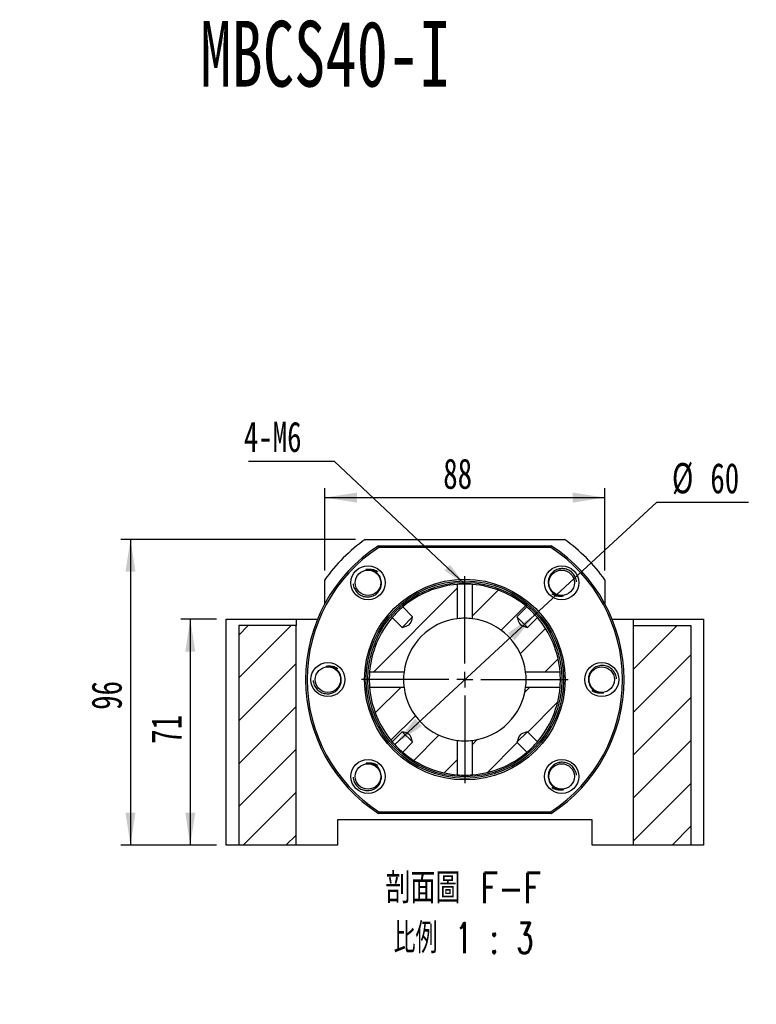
# Paper-space layout 'MBCS40-I' of a CAD drawing. Header units: millimetres. Extents: x 24 to 293, y 4 to 207.
# Tile 3 of 5: x 104 to 181, y 97 to 200. Entities that reach past the tile are written whole.
import ezdxf

# ---------------------------------------------------------------- set-up
doc = ezdxf.new("R2010")
doc.units = ezdxf.units.MM
doc.layers.add('圖層0', color=7, linetype='Continuous')
doc.styles.add('SLDTEXTSTYLE0', font='TXT', dxfattribs={"width": 0.7})
doc.styles.add('SLDTEXTSTYLE1', font='TXT', dxfattribs={"width": 0.7, "bigfont": 'bigfont'})
doc.styles.add('SLDTEXTSTYLE4', font='TXT', dxfattribs={"width": 0.75, "bigfont": 'bigfont'})
doc.styles.add('SLDTEXTSTYLE5', font='TXT', dxfattribs={"width": 0.65625, "bigfont": 'bigfont'})
doc.dimstyles.new('SLDDIMSTYLE1', dxfattribs={"dimtxt": 3.389974, "dimasz": 2.5, "dimexe": 0, "dimexo": 0.0625, "dimgap": 0.847493, "dimtad": 0, "dimtih": 1, "dimtoh": 1, "dimlfac": 3, "dimrnd": 1e-09, "dimzin": 12, "dimdsep": 46, "dimtxsty": 'SLDTEXTSTYLE0', "dimsah": 1, "dimcen": 0, "dimadec": 0, "dimazin": 3, "dimtfac": 1, "dimtmove": 0, "dimatfit": 3, "dimfxl": 0, "dimfrac": 2, "dimtolj": 1, "dimtzin": 12, "dimarcsym": 0})
doc.dimstyles.new('SLDDIMSTYLE2', dxfattribs={"dimtxt": 0.18, "dimasz": 2.5, "dimexe": 0, "dimexo": 0.0625, "dimgap": 0, "dimtad": 0, "dimtih": 1, "dimtoh": 1, "dimdec": 0, "dimrnd": 1e-09, "dimzin": 0, "dimdsep": 46, "dimtxsty": 'Standard', "dimsah": 1, "dimcen": 0.09, "dimadec": 0, "dimazin": 0, "dimtfac": 2.5, "dimtdec": 0, "dimtofl": 0, "dimtmove": 0, "dimatfit": 3, "dimfxl": 0, "dimfrac": 2, "dimtolj": 1, "dimtzin": 0, "dimarcsym": 0})
doc.dimstyles.new('SLDDIMSTYLE3', dxfattribs={"dimtxt": 3.389974, "dimasz": 2.5, "dimexe": 0, "dimexo": 0.0625, "dimgap": 0.847493, "dimtad": 1, "dimlfac": 3, "dimrnd": 1e-09, "dimzin": 12, "dimdsep": 46, "dimtxsty": 'SLDTEXTSTYLE0', "dimsah": 1, "dimcen": 0.09, "dimadec": 0, "dimazin": 3, "dimtfac": 1, "dimtofl": 0, "dimtmove": 0, "dimatfit": 3, "dimfxl": 0, "dimfrac": 2, "dimtolj": 1, "dimtzin": 12, "dimarcsym": 0})

# ---------------------------------------------------------------- blocks, each defined once
blk = doc.blocks.new('SW_SYMBOL_HOLE_DIAM')
at = {"layer": '圖層0', "color": 0}
blk.add_line((300, 0), (700, 1000), dxfattribs=at)
blk.add_circle((500, 500), 350, dxfattribs=at)
blk = doc.blocks.new('SW_SYMBOL_HOLE_SPOT')
at = {"layer": '圖層0', "color": 0}
for p, q in [((0, 875), (0, 75)), ((1600, 75), (1600, 875)), ((0, 75), (1600, 75))]:
    blk.add_line(p, q, dxfattribs=at)
blk = doc.blocks.new('SW_NOTE_9')
at = {"layer": '圖層0', "color": 0}
blk.add_line((19.65, 0), (0, 0), dxfattribs=at)
at = {"layer": '圖層0', "color": 0, "xscale": 0.003964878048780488, "yscale": 0.003964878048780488, "zscale": 0.003964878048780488}
for name, p in [('SW_SYMBOL_HOLE_DIAM', (3.7, 5.75)), ('SW_SYMBOL_HOLE_DIAM', (7.58, 0.52)), ('SW_SYMBOL_HOLE_SPOT', (0.38, 0.52))]:
    blk.add_blockref(name, p, dxfattribs=at)
at = {"layer": '圖層0', "color": 0, "char_height": 3.175, "attachment_point": 1}
for s, insert, style in [('6-', (0.38, 9.45), 'SLDTEXTSTYLE0'), ('14\\M+18AD1\\M+190FA', (7.72, 9.45), 'SLDTEXTSTYLE1'), ('20', (11.6, 4.22), 'SLDTEXTSTYLE0')]:
    blk.add_mtext(s, dxfattribs=dict(at, insert=insert, style=style))
blk = doc.blocks.new('_D_48')
at = {"layer": '圖層0', "color": 7}
for p, q in [((124.57, 137.55), (120.83, 137.55)), ((121.83, 137.55), (121.83, 113.89)), ((124.57, 113.89), (120.83, 113.89))]:
    blk.add_line(p, q, dxfattribs=at)
for points in [[(121.83, 137.55), (121.31, 134.16), (122.35, 134.16)], [(121.83, 113.89), (122.35, 117.28), (121.31, 117.28)]]:
    blk.add_solid(points, dxfattribs=at)
at = {"layer": '圖層0', "color": 7, "insert": (117.74, 124.5), "char_height": 3.175, "attachment_point": 1, "rotation": 90, "style": 'SLDTEXTSTYLE0'}
blk.add_mtext('71', dxfattribs=at)
blk = doc.blocks.new('_D_49')
at = {"layer": '圖層0', "color": 7}
for p, q in [((139.13, 145.89), (114.57, 145.89)), ((115.57, 145.89), (115.57, 113.89)), ((124.57, 113.89), (114.57, 113.89))]:
    blk.add_line(p, q, dxfattribs=at)
for points in [[(115.57, 145.89), (115.05, 142.5), (116.09, 142.5)], [(115.57, 113.89), (116.09, 117.28), (115.05, 117.28)]]:
    blk.add_solid(points, dxfattribs=at)
at = {"layer": '圖層0', "color": 7, "insert": (111.48, 128.05), "char_height": 3.175, "attachment_point": 1, "rotation": 90, "style": 'SLDTEXTSTYLE0'}
blk.add_mtext('96', dxfattribs=at)
blk = doc.blocks.new('_D_50')
at = {"layer": '圖層0', "color": 7}
for p, q in [((135.9, 142.65), (135.9, 151.27)), ((165.24, 142.65), (165.24, 151.27)), ((135.9, 150.27), (165.24, 150.27))]:
    blk.add_line(p, q, dxfattribs=at)
for points in [[(135.9, 150.27), (139.29, 149.74), (139.29, 150.79)], [(165.24, 150.27), (161.85, 150.79), (161.85, 149.74)]]:
    blk.add_solid(points, dxfattribs=at)
at = {"layer": '圖層0', "color": 7, "insert": (148.31, 154.36), "char_height": 3.175, "attachment_point": 1, "style": 'SLDTEXTSTYLE0'}
blk.add_mtext('88', dxfattribs=at)
blk = doc.blocks.new('_D_51')
at = {"layer": '圖層0', "color": 7}
for p, q in [((157.91, 138.01), (170.66, 149.79)), ((170.66, 149.79), (180.25, 149.79)), ((143.23, 124.43), (157.91, 138.01))]:
    blk.add_line(p, q, dxfattribs=at)
blk.add_arc((150.57, 131.22), 10, 46.2522, 48.4598, dxfattribs=at)
for points in [[(157.91, 138.01), (155.07, 136.09), (155.78, 135.32)], [(143.23, 124.43), (146.07, 126.35), (145.36, 127.12)]]:
    blk.add_solid(points, dxfattribs=at)
at = {"layer": '圖層0', "color": 7, "char_height": 3.175, "attachment_point": 1, "style": 'SLDTEXTSTYLE0'}
for s, insert in [('%%c', (172.25, 153.89)), ('60', (176.27, 153.89))]:
    blk.add_mtext(s, dxfattribs=dict(at, insert=insert))
blk = doc.blocks.new('SW_NOTE_10')
at = {"layer": '圖層0', "color": 0, "char_height": 3.175, "attachment_point": 2}
for s, insert, style in [('\\M+19655\\M+196CA\\M+19AA4 F-F', (9.53, 4.09), 'SLDTEXTSTYLE4'), ('\\M+194E4\\M+197E1 1 : 3', (9.55, -1.14), 'SLDTEXTSTYLE5')]:
    blk.add_mtext(s, dxfattribs=dict(at, insert=insert, style=style))
blk = doc.blocks.new('SW_NOTE_11')
at = {"layer": '圖層0', "color": 0}
blk.add_line((-8.96, 0), (0, 0), dxfattribs=at)
at = {"layer": '圖層0', "color": 0, "insert": (-9.46, 4.14), "char_height": 3.175, "attachment_point": 1, "style": 'SLDTEXTSTYLE0'}
blk.add_mtext('4-M6', dxfattribs=at)
blk = doc.blocks.new('SW_CENTERMARKSYMBOL_26')
at = {"layer": '圖層0', "color": 0}
for p, q in [((0, 1.67), (0, 10.83)), ((-1.67, 0), (-10.83, 0)), ((0, 0), (-0.83, 0)), ((0, 0), (0, 0.83)), ((0, 0), (0, -0.83)), ((0, 0), (0.83, 0)), ((1.67, 0), (10.83, 0)), ((0, -1.67), (0, -10.83))]:
    blk.add_line(p, q, dxfattribs=at)

psp = doc.layouts.new('MBCS40-I')

# ---------------------------------------------------------------- hatches: boundary and pattern name
at = {"layer": '圖層0', "linetype": 'Continuous', "lineweight": 18}
h = psp.add_hatch(dxfattribs=at)
h.set_pattern_fill('ANSI31', color=256, style=0)
edge = h.paths.add_edge_path(flags=0)
edge.add_spline(control_points=[(145.1085, 137.7791), (145.0407, 137.538), (144.9887, 137.2808), (144.8456, 137.0753), (144.8129, 137.0284), (144.7721, 136.9861), (144.7261, 136.9521), (144.6353, 136.8851), (144.527, 136.8436), (144.4206, 136.8061), (144.2853, 136.7585), (144.1473, 136.7187), (144.0092, 136.6798)], knot_values=[0.00209089, 0.00209089, 0.00209089, 0.00209089, 0.00434241, 0.00434241, 0.00434241, 0.00484134, 0.00484134, 0.00484134, 0.00583001, 0.00583001, 0.00583001, 0.00708174, 0.00708174, 0.00708174, 0.00708174], weights=[1, 1, 1, 1, 1, 1, 1, 1, 1, 1, 1, 1, 1], degree=3, periodic=0)
edge.add_line((144.0092, 136.6798), (142.9699, 137.719))
edge.add_arc((150.5693, 131.219), 10, 139.458357, 175.439104)
edge.add_line((140.601, 132.0142), (144.2021, 132.0142))
edge.add_arc((150.5693, 131.219), 6.4167, 97.118686, 172.881314, ccw=False)
edge.add_line((149.7741, 137.5862), (149.7741, 141.1874))
edge.add_arc((150.5693, 131.219), 10, 94.560896, 130.541643)
edge.add_line((144.0693, 138.8184), (145.1085, 137.7791))
h = psp.add_hatch(dxfattribs=at)
h.set_pattern_fill('ANSI31', color=256, style=0)
edge = h.paths.add_edge_path(flags=0)
edge.add_line((158.1686, 137.719), (157.1294, 136.6798))
edge.add_spline(control_points=[(157.1294, 136.6798), (157.0864, 136.6919), (157.0434, 136.7041), (157.0006, 136.7167), (156.8702, 136.7549), (156.7397, 136.7941), (156.6139, 136.8453), (156.5419, 136.8746), (156.4704, 136.9085), (156.4084, 136.9552), (156.3575, 136.9935), (156.3136, 137.0423), (156.2793, 137.0959), (156.1731, 137.2618), (156.1232, 137.4587), (156.0677, 137.6477), (156.0549, 137.6914), (156.0424, 137.7352), (156.03, 137.7791)], knot_values=[0.00194172, 0.00194172, 0.00194172, 0.00194172, 0.00234357, 0.00234357, 0.00234357, 0.00356669, 0.00356669, 0.00356669, 0.00426861, 0.00426861, 0.00426861, 0.00484636, 0.00484636, 0.00484636, 0.00664547, 0.00664547, 0.00664547, 0.00706019, 0.00706019, 0.00706019, 0.00706019], weights=[1, 1, 1, 1, 1, 1, 1, 1, 1, 1, 1, 1, 1, 1, 1, 1, 1, 1, 1], degree=3, periodic=0)
edge.add_line((156.03, 137.7791), (157.0693, 138.8184))
edge.add_arc((150.5693, 131.219), 10, 49.458357, 85.439104)
edge.add_line((151.3645, 141.1874), (151.3645, 137.5862))
edge.add_arc((150.5693, 131.219), 6.4167, 7.118686, 82.881314, ccw=False)
edge.add_line((156.9365, 132.0142), (160.5376, 132.0142))
edge.add_arc((150.5693, 131.219), 10, 4.560896, 40.541643)
h = psp.add_hatch(dxfattribs=at)
h.set_pattern_fill('ANSI31', color=256, style=0)
h.paths.add_polyline_path([(126.9026, 113.8857), (132.9026, 113.8857), (132.9026, 136.8857), (126.9026, 136.8857)], flags=0)
h = psp.add_hatch(dxfattribs=at)
h.set_pattern_fill('ANSI31', color=256, style=0)
h.paths.add_polyline_path([(168.236, 113.8857), (174.236, 113.8857), (174.236, 136.8857), (168.236, 136.8857)], flags=0)
h = psp.add_hatch(dxfattribs=at)
h.set_pattern_fill('ANSI31', color=256, style=0)
edge = h.paths.add_edge_path(flags=0)
edge.add_spline(control_points=[(144.0092, 125.7583), (144.0531, 125.7459), (144.0969, 125.7334), (144.1406, 125.7206), (144.3296, 125.6652), (144.5265, 125.6152), (144.6925, 125.509), (144.746, 125.4747), (144.7949, 125.4308), (144.8331, 125.38), (144.8798, 125.3179), (144.9137, 125.2464), (144.943, 125.1744), (144.9942, 125.0486), (145.0334, 124.9181), (145.0716, 124.7877), (145.0842, 124.7449), (145.0964, 124.7019), (145.1085, 124.6589)], knot_values=[0.00654003, 0.00654003, 0.00654003, 0.00654003, 0.00694991, 0.00694991, 0.00694991, 0.00872805, 0.00872805, 0.00872805, 0.00929907, 0.00929907, 0.00929907, 0.00999281, 0.00999281, 0.00999281, 0.01120167, 0.01120167, 0.01120167, 0.01159884, 0.01159884, 0.01159884, 0.01159884], weights=[1, 1, 1, 1, 1, 1, 1, 1, 1, 1, 1, 1, 1, 1, 1, 1, 1, 1, 1], degree=3, periodic=0)
edge.add_line((145.1085, 124.6589), (144.0693, 123.6197))
edge.add_arc((150.5693, 131.219), 10, 229.458357, 265.439104)
edge.add_line((149.7741, 121.2507), (149.7741, 124.8518))
edge.add_arc((150.5693, 131.219), 6.4167, 187.118686, 262.881314, ccw=False)
edge.add_line((144.2021, 130.4238), (140.601, 130.4238))
edge.add_arc((150.5693, 131.219), 10, 184.560896, 220.541643)
edge.add_line((142.9699, 124.719), (144.0092, 125.7583))
h = psp.add_hatch(dxfattribs=at)
h.set_pattern_fill('ANSI31', color=256, style=0)
edge = h.paths.add_edge_path(flags=0)
edge.add_line((157.1294, 125.7583), (158.1686, 124.719))
edge.add_arc((150.5693, 131.219), 10, 319.458357, 355.439104)
edge.add_line((160.5376, 130.4238), (156.9365, 130.4238))
edge.add_arc((150.5693, 131.219), 6.4167, 277.118686, 352.881314, ccw=False)
edge.add_line((151.3645, 124.8518), (151.3645, 121.2507))
edge.add_arc((150.5693, 131.219), 10, 274.560896, 310.541643)
edge.add_line((157.0693, 123.6197), (156.03, 124.6589))
edge.add_spline(control_points=[(156.03, 124.6589), (156.0424, 124.7028), (156.0549, 124.7466), (156.0677, 124.7903), (156.1232, 124.9794), (156.1731, 125.1762), (156.2793, 125.3422), (156.3136, 125.3958), (156.3575, 125.4446), (156.4084, 125.4828), (156.4704, 125.5295), (156.5419, 125.5635), (156.6139, 125.5927), (156.7397, 125.6439), (156.8702, 125.6832), (157.0006, 125.7213), (157.0434, 125.7339), (157.0864, 125.7462), (157.1294, 125.7583)], knot_values=[0.00654003, 0.00654003, 0.00654003, 0.00654003, 0.00694991, 0.00694991, 0.00694991, 0.00872805, 0.00872805, 0.00872805, 0.00929907, 0.00929907, 0.00929907, 0.00999281, 0.00999281, 0.00999281, 0.01120167, 0.01120167, 0.01120167, 0.01159884, 0.01159884, 0.01159884, 0.01159884], weights=[1, 1, 1, 1, 1, 1, 1, 1, 1, 1, 1, 1, 1, 1, 1, 1, 1, 1, 1], degree=3, periodic=0)

# ---------------------------------------------------------------- linework, layer by layer
at = {"color": 7, "linetype": 'Continuous', "lineweight": 25}
for p, q in [((140.1343, 145.8857), (161.0043, 145.8857)), ((141.5262, 145.219), (159.6124, 145.219)), ((159.5631, 145.0524), (141.5755, 145.0524)), ((135.9026, 139.1352), (135.9026, 141.654)), ((149.7741, 141.1874), (149.7741, 137.5862)), ((151.3645, 137.5862), (151.3645, 141.1874)), ((165.236, 141.654), (165.236, 139.1352)), ((145.1085, 137.7791), (144.0693, 138.8184)), ((157.0693, 138.8184), (156.03, 137.7791)), ((125.5693, 113.8857), (125.5693, 137.5524)), ((125.5693, 137.5524), (132.9026, 137.5524)), ((132.9026, 137.5524), (132.9026, 136.8857)), ((132.9026, 137.5524), (135.1528, 137.5524)), ((142.9699, 137.719), (144.0092, 136.6798)), ((145.1085, 137.7791), (144.0051, 136.6756)), ((157.1294, 136.6798), (156.0259, 137.7832)), ((157.1294, 136.6798), (158.1686, 137.719)), ((165.9857, 137.5524), (168.236, 137.5524)), ((168.236, 137.5524), (175.5693, 137.5524)), ((168.236, 136.8857), (168.236, 137.5524)), ((175.5693, 137.5524), (175.5693, 113.8857)), ((126.9026, 136.8857), (126.9026, 113.8857)), ((132.9026, 136.8857), (126.9026, 136.8857)), ((132.9026, 113.8857), (132.9026, 136.8857)), ((168.236, 113.8857), (168.236, 136.8857)), ((168.236, 136.8857), (174.236, 136.8857)), ((174.236, 136.8857), (174.236, 113.8857)), ((144.2021, 132.0142), (140.601, 132.0142)), ((160.5376, 132.0142), (156.9365, 132.0142)), ((140.601, 130.4238), (144.2021, 130.4238)), ((156.9365, 130.4238), (160.5376, 130.4238)), ((144.0092, 125.7583), (142.9699, 124.719)), ((144.0092, 125.7583), (145.1127, 124.6548)), ((156.03, 124.6589), (157.1335, 125.7624)), ((158.1686, 124.719), (157.1294, 125.7583)), ((149.7741, 124.8518), (149.7741, 121.2507)), ((151.3645, 121.2507), (151.3645, 124.8518)), ((144.0693, 123.6197), (145.1085, 124.6589)), ((156.03, 124.6589), (157.0693, 123.6197)), ((163.9026, 116.5524), (137.236, 116.5524)), ((137.236, 116.5524), (137.236, 113.8857)), ((159.6124, 117.219), (141.5262, 117.219)), ((141.5755, 117.3857), (159.5631, 117.3857)), ((163.9026, 113.8857), (163.9026, 116.5524)), ((126.9026, 113.8857), (125.5693, 113.8857)), ((132.9026, 113.8857), (126.9026, 113.8857)), ((137.236, 113.8857), (132.9026, 113.8857)), ((168.236, 113.8857), (163.9026, 113.8857)), ((174.236, 113.8857), (168.236, 113.8857)), ((175.5693, 113.8857), (174.236, 113.8857))]:
    psp.add_line(p, q, dxfattribs=at)
at = {"color": 7, "linetype": 'Continuous', "lineweight": 25, "flags": 128}
for points in [[(144.0092, 136.6798), (144.4206, 136.8061), (144.5792, 136.868), (144.7261, 136.9521), (144.8456, 137.0753), (145.0053, 137.4139), (145.1085, 137.7791)], [(156.03, 137.7791), (156.0677, 137.6477), (156.1545, 137.3631), (156.2793, 137.0959), (156.4084, 136.9552), (156.6139, 136.8453), (157.0006, 136.7167), (157.1294, 136.6798)], [(145.1085, 124.6589), (145.0716, 124.7877), (144.943, 125.1744), (144.8331, 125.38), (144.6925, 125.509), (144.4252, 125.6338), (144.1406, 125.7206), (144.0092, 125.7583)], [(157.1294, 125.7583), (157.0006, 125.7213), (156.6139, 125.5927), (156.4084, 125.4828), (156.2793, 125.3422), (156.1545, 125.0749), (156.0677, 124.7903), (156.03, 124.6589)]]:
    psp.add_lwpolyline(points, dxfattribs=at)
at = {"color": 7, "linetype": 'Continuous', "lineweight": 25}
for centre, radius in [((140.4341, 141.3542), 1.7833), ((140.4341, 141.3542), 1.3333), ((160.7045, 141.3542), 1.7833), ((160.7045, 141.3542), 1.3333), ((150.5693, 131.219), 10.5), ((150.5693, 131.219), 10.3333), ((150.5693, 131.219), 10.1667), ((136.236, 131.219), 1.7833), ((164.9026, 131.219), 1.7833), ((136.236, 131.219), 1.3333), ((164.9026, 131.219), 1.3333), ((140.4341, 121.0838), 1.7833), ((160.7045, 121.0838), 1.7833), ((140.4341, 121.0838), 1.3333), ((160.7045, 121.0838), 1.3333)]:
    psp.add_circle(centre, radius, dxfattribs=at)
for centre, radius, start, end in [((150.5693, 131.219), 18, 125.430945, 144.569055), ((150.5693, 131.219), 18, 35.430945, 54.569055), ((150.5693, 131.219), 16.6667, 122.85988, 237.14012), ((150.5693, 131.219), 16.5, 123.030152, 236.969848), ((150.5693, 131.219), 16.5, 303.030152, 56.969848), ((150.5693, 131.219), 16.6667, 302.85988, 57.14012), ((150.5693, 131.219), 10, 94.560896, 130.541643), ((150.5694, 131.2516), 9.9675, 85.420862, 94.576723), ((150.5693, 131.219), 10, 49.458357, 85.439104), ((150.5248, 131.2635), 9.9372, 130.502905, 139.486752), ((150.6138, 131.2635), 9.9372, 40.502905, 49.486752), ((150.5693, 131.219), 10, 139.458357, 175.439104), ((150.5693, 131.219), 6.4167, 97.118686, 172.881314), ((150.5695, 131.2377), 6.3981, 82.856235, 97.140187), ((150.5693, 131.219), 6.4167, 7.118686, 82.881314), ((150.5693, 131.219), 10, 4.560896, 40.541643), ((150.5367, 131.2192), 9.9675, 175.420862, 184.576723), ((150.5536, 131.2191), 6.401, 172.858634, 187.036846), ((150.5879, 131.2188), 6.3981, 352.856235, 7.140187), ((150.6019, 131.2189), 9.9675, 355.420862, 4.576723), ((150.5693, 131.219), 10, 184.560896, 220.541643), ((150.5693, 131.219), 6.4167, 187.118686, 262.881314), ((150.5693, 131.219), 6.4167, 277.118686, 352.881314), ((150.5693, 131.219), 10, 319.458357, 355.439104), ((150.5241, 131.1738), 9.9362, 220.512943, 229.487057), ((150.5698, 131.1925), 6.3902, 262.848733, 277.151759), ((150.6138, 131.1745), 9.9372, 310.502905, 319.486752), ((150.5693, 131.219), 10, 229.458357, 265.439104), ((150.5693, 131.219), 10, 274.560896, 310.541643), ((150.5699, 131.1811), 9.9622, 265.418338, 274.578935)]:
    psp.add_arc(centre, radius, start, end, dxfattribs=at)
for points in [[(141.5755, 145.0524), (141.559, 145.1079), (141.5426, 145.1635), (141.5262, 145.219)], [(159.6124, 145.219), (159.596, 145.1635), (159.5796, 145.1079), (159.5631, 145.0524)], [(141.5755, 117.3857), (141.559, 117.3301), (141.5426, 117.2746), (141.5262, 117.219)], [(159.6124, 117.219), (159.596, 117.2746), (159.5796, 117.3301), (159.5631, 117.3857)]]:
    psp.add_open_spline(points, degree=3, dxfattribs=at)
for points, knots in [([(140.218, 142.7334), (140.3746, 142.7631), (140.6903, 142.8228), (141.0905, 142.7258), (141.3375, 142.6141), (141.425, 142.549), (141.445, 142.5341)], [0, 0, 0, 0, 0.36964297, 0.74514679, 0.94166779, 1, 1, 1, 1]), ([(141.8133, 141.5703), (141.7849, 141.7516), (141.7206, 141.9264), (141.5297, 142.2386), (141.403, 142.3758), (141.1071, 142.5909), (140.9369, 142.6691), (140.6731, 142.7326), (140.5826, 142.7453), (140.3997, 142.7528), (140.3087, 142.7476), (140.218, 142.7334)], [0, 0, 0, 0, 0.25, 0.25, 0.5, 0.5, 0.75, 0.75, 0.875, 0.875, 1, 1, 1, 1]), ([(162.2548, 141.4399), (162.2532, 141.4744), (162.2473, 141.5977), (162.1907, 141.8025), (162.0869, 142.0443), (161.943, 142.2631), (161.7647, 142.454), (161.558, 142.6115), (161.3281, 142.7298), (161.0838, 142.8074), (160.8309, 142.8417), (160.5772, 142.8338), (160.3293, 142.7816), (160.02, 142.6594), (159.6807, 142.4114), (159.4038, 142.0012), (159.2842, 141.5648), (159.3098, 141.2877), (159.3206, 141.1702)], [0, 0, 0, 0, 0.02180897, 0.07797465, 0.13290884, 0.18784277, 0.24258901, 0.29732496, 0.35129778, 0.40527057, 0.45859637, 0.51191463, 0.5649239, 0.61793296, 0.72139228, 0.82493031, 0.92573458, 1, 1, 1, 1]), ([(138.8861, 141.2326), (138.8886, 141.1982), (138.8973, 141.075), (138.9587, 140.8715), (139.0681, 140.6322), (139.217, 140.4168), (139.3997, 140.2301), (139.61, 140.0774), (139.8426, 139.9646), (140.0886, 139.8927), (140.3423, 139.8642), (140.5956, 139.878), (140.8423, 139.9359), (141.1486, 140.0653), (141.4821, 140.3211), (141.7494, 140.7376), (141.8589, 141.1767), (141.8269, 141.453), (141.8133, 141.5703)], [0, 0, 0, 0, 0.02180906, 0.07797465, 0.13290865, 0.18784279, 0.24258884, 0.29732487, 0.35129762, 0.4052705, 0.45859645, 0.51191473, 0.56492384, 0.61793307, 0.72139236, 0.82493046, 0.92573463, 1, 1, 1, 1]), ([(159.3206, 141.1702), (159.3448, 140.9883), (159.4051, 140.8121), (159.5887, 140.4955), (159.7122, 140.3554), (160.003, 140.1334), (160.1713, 140.0514), (160.4335, 139.9817), (160.5237, 139.9669), (160.7064, 139.9552), (160.7975, 139.9583), (160.8885, 139.9704)], [0, 0, 0, 0, 0.25, 0.25, 0.5, 0.5, 0.75, 0.75, 0.875, 0.875, 1, 1, 1, 1]), ([(160.8885, 139.9704), (160.7312, 139.9444), (160.4143, 139.892), (160.0164, 139.9982), (159.7721, 140.1156), (159.6861, 140.1828), (159.6665, 140.1981)], [0, 0, 0, 0, 0.369642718, 0.745146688, 0.941667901, 1, 1, 1, 1]), ([(136.052, 132.6029), (136.2092, 132.6289), (136.5262, 132.6813), (136.924, 132.575), (137.1684, 132.4576), (137.2543, 132.3905), (137.274, 132.3751)], [0, 0, 0, 0, 0.369642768, 0.745146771, 0.941667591, 1, 1, 1, 1]), ([(137.6198, 131.403), (137.5956, 131.5849), (137.5354, 131.7611), (137.3518, 132.0777), (137.2283, 132.2178), (136.9374, 132.4398), (136.7691, 132.5218), (136.5069, 132.5915), (136.4167, 132.6063), (136.234, 132.6181), (136.1429, 132.615), (136.052, 132.6029)], [0, 0, 0, 0, 0.25, 0.25, 0.5, 0.5, 0.75, 0.75, 0.875, 0.875, 1, 1, 1, 1]), ([(166.453, 131.3047), (166.4513, 131.3392), (166.4455, 131.4625), (166.3889, 131.6673), (166.285, 131.9091), (166.1412, 132.1279), (165.9628, 132.3188), (165.7561, 132.4763), (165.5262, 132.5946), (165.2819, 132.6722), (165.029, 132.7065), (164.7754, 132.6986), (164.5275, 132.6464), (164.2182, 132.5242), (163.8788, 132.2762), (163.602, 131.866), (163.4823, 131.4296), (163.5079, 131.1525), (163.5188, 131.035)], [0, 0, 0, 0, 0.021808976, 0.077974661, 0.132908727, 0.187842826, 0.242588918, 0.297324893, 0.351297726, 0.40527052, 0.458596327, 0.511914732, 0.564923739, 0.617932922, 0.721392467, 0.824930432, 0.925734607, 1, 1, 1, 1]), ([(134.6856, 131.1334), (134.6872, 131.0989), (134.6931, 130.9755), (134.7497, 130.7707), (134.8536, 130.5289), (134.9974, 130.3101), (135.1757, 130.1192), (135.3824, 129.9617), (135.6124, 129.8435), (135.8566, 129.7659), (136.1096, 129.7316), (136.3632, 129.7395), (136.6111, 129.7916), (136.9204, 129.9138), (137.2597, 130.1619), (137.5366, 130.572), (137.6563, 131.0084), (137.6307, 131.2855), (137.6198, 131.403)], [0, 0, 0, 0, 0.021808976, 0.077974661, 0.132908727, 0.187842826, 0.242588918, 0.297324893, 0.351297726, 0.40527052, 0.458596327, 0.511914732, 0.564923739, 0.617932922, 0.721392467, 0.824930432, 0.925734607, 1, 1, 1, 1]), ([(163.5188, 131.035), (163.543, 130.8531), (163.6032, 130.6769), (163.7868, 130.3603), (163.9103, 130.2202), (164.2011, 129.9983), (164.3694, 129.9162), (164.6317, 129.8465), (164.7219, 129.8317), (164.9045, 129.82), (164.9957, 129.8231), (165.0866, 129.8352)], [0, 0, 0, 0, 0.25, 0.25, 0.5, 0.5, 0.75, 0.75, 0.875, 0.875, 1, 1, 1, 1]), ([(165.0866, 129.8352), (164.9294, 129.8092), (164.6124, 129.7568), (164.2146, 129.863), (163.9702, 129.9804), (163.8843, 130.0476), (163.8646, 130.0629)], [0, 0, 0, 0, 0.369642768, 0.745146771, 0.941667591, 1, 1, 1, 1]), ([(140.2501, 122.4677), (140.4073, 122.4937), (140.7243, 122.5461), (141.1222, 122.4398), (141.3665, 122.3224), (141.4524, 122.2553), (141.4721, 122.2399)], [0, 0, 0, 0, 0.369642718, 0.745146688, 0.941667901, 1, 1, 1, 1]), ([(141.8179, 121.2678), (141.7938, 121.4497), (141.7335, 121.6259), (141.5499, 121.9425), (141.4264, 122.0826), (141.1356, 122.3046), (140.9673, 122.3866), (140.705, 122.4563), (140.6148, 122.4711), (140.4322, 122.4829), (140.341, 122.4798), (140.2501, 122.4677)], [0, 0, 0, 0, 0.25, 0.25, 0.5, 0.5, 0.75, 0.75, 0.875, 0.875, 1, 1, 1, 1]), ([(162.2524, 121.2054), (162.25, 121.2399), (162.2413, 121.3631), (162.1799, 121.5665), (162.0705, 121.8058), (161.9216, 122.0213), (161.7389, 122.2079), (161.5286, 122.3606), (161.296, 122.4735), (161.05, 122.5454), (160.7963, 122.5738), (160.5429, 122.56), (160.2963, 122.5022), (159.9899, 122.3728), (159.6564, 122.1169), (159.3892, 121.7005), (159.2797, 121.2614), (159.3117, 120.985), (159.3253, 120.8678)], [0, 0, 0, 0, 0.02180906, 0.07797465, 0.13290865, 0.18784279, 0.24258884, 0.29732487, 0.35129762, 0.4052705, 0.45859645, 0.51191473, 0.56492384, 0.61793307, 0.72139236, 0.82493046, 0.92573463, 1, 1, 1, 1]), ([(138.8837, 120.9982), (138.8854, 120.9637), (138.8912, 120.8403), (138.9479, 120.6355), (139.0517, 120.3937), (139.1956, 120.1749), (139.3739, 119.984), (139.5806, 119.8265), (139.8105, 119.7083), (140.0548, 119.6307), (140.3077, 119.5964), (140.5613, 119.6043), (140.8092, 119.6564), (141.1185, 119.7786), (141.4579, 120.0267), (141.7347, 120.4368), (141.8544, 120.8732), (141.8288, 121.1503), (141.8179, 121.2678)], [0, 0, 0, 0, 0.02180897, 0.07797465, 0.13290884, 0.18784277, 0.24258901, 0.29732496, 0.35129778, 0.40527057, 0.45859637, 0.51191463, 0.5649239, 0.61793296, 0.72139228, 0.82493031, 0.92573458, 1, 1, 1, 1]), ([(159.3253, 120.8678), (159.3537, 120.6865), (159.418, 120.5117), (159.6089, 120.1995), (159.7356, 120.0622), (160.0315, 119.8471), (160.2017, 119.769), (160.4655, 119.7054), (160.556, 119.6927), (160.7389, 119.6852), (160.8299, 119.6904), (160.9206, 119.7046)], [0, 0, 0, 0, 0.25, 0.25, 0.5, 0.5, 0.75, 0.75, 0.875, 0.875, 1, 1, 1, 1]), ([(160.9206, 119.7046), (160.764, 119.675), (160.4483, 119.6152), (160.0481, 119.7122), (159.8011, 119.8239), (159.7136, 119.889), (159.6936, 119.904)], [0, 0, 0, 0, 0.36964297, 0.74514679, 0.94166779, 1, 1, 1, 1])]:
    psp.add_open_spline(points, degree=3, knots=knots, dxfattribs=at)

# ---------------------------------------------------------------- block references
at = {"layer": '圖層0', "color": 7}
for name, p in [('SW_NOTE_11', (136.8946, 154.0787)), ('SW_CENTERMARKSYMBOL_26', (150.5693, 131.219)), ('SW_NOTE_9', (78.8478, 97.9732))]:
    psp.add_blockref(name, p, dxfattribs=at)
at = {"layer": '圖層0'}
psp.add_blockref('SW_NOTE_10', (140.8797, 106.9004), dxfattribs=at)

# ---------------------------------------------------------------- texts
at = {"layer": '圖層0', "color": 7, "insert": (122.8678, 200.1623), "char_height": 6.87917, "attachment_point": 1, "style": 'SLDTEXTSTYLE0'}
psp.add_mtext('MBCS40-I', dxfattribs=at)

# ---------------------------------------------------------------- dimensions: what is measured, and where the dimension line sits
at = {"layer": '圖層0', "color": 7}
dim = psp.add_linear_dim(base=(165.236, 150.2662), p1=(135.9026, 141.654), p2=(165.236, 141.654), dimstyle='SLDDIMSTYLE3', dxfattribs=at)
dim.commit()
dim.dimension.update_dxf_attribs({"geometry": '_D_50', "text_midpoint": (150.3009, 150.2662), "dimtype": 160})
dim = psp.add_diameter_dim_2p(p1=(157.9126, 138.0069), p2=(143.226, 124.4311), dimstyle='SLDDIMSTYLE1', dxfattribs=at)
dim.commit()
dim.dimension.update_dxf_attribs({"geometry": '_D_51', "text_midpoint": (176.25, 152.3312), "dimtype": 163})
for base, p1, picture, middle in [((115.5693, 113.8857), (140.1343, 145.8857), '_D_49', (115.5693, 130.041)), ((121.8334, 113.8857), (125.5693, 137.5524), '_D_48', (121.8334, 126.4905))]:
    dim = psp.add_linear_dim(base=base, p1=p1, p2=(125.5693, 113.8857), angle=90, dimstyle='SLDDIMSTYLE3', dxfattribs=at)
    dim.commit()
    dim.dimension.update_dxf_attribs({"geometry": picture, "text_midpoint": middle, "dimtype": 160})

# ---------------------------------------------------------------- leaders
psp.add_leader([(150.5544, 141.219), (136.8946, 154.0787)], dimstyle='SLDDIMSTYLE2', dxfattribs=at)

doc.saveas('drawing.dxf')
